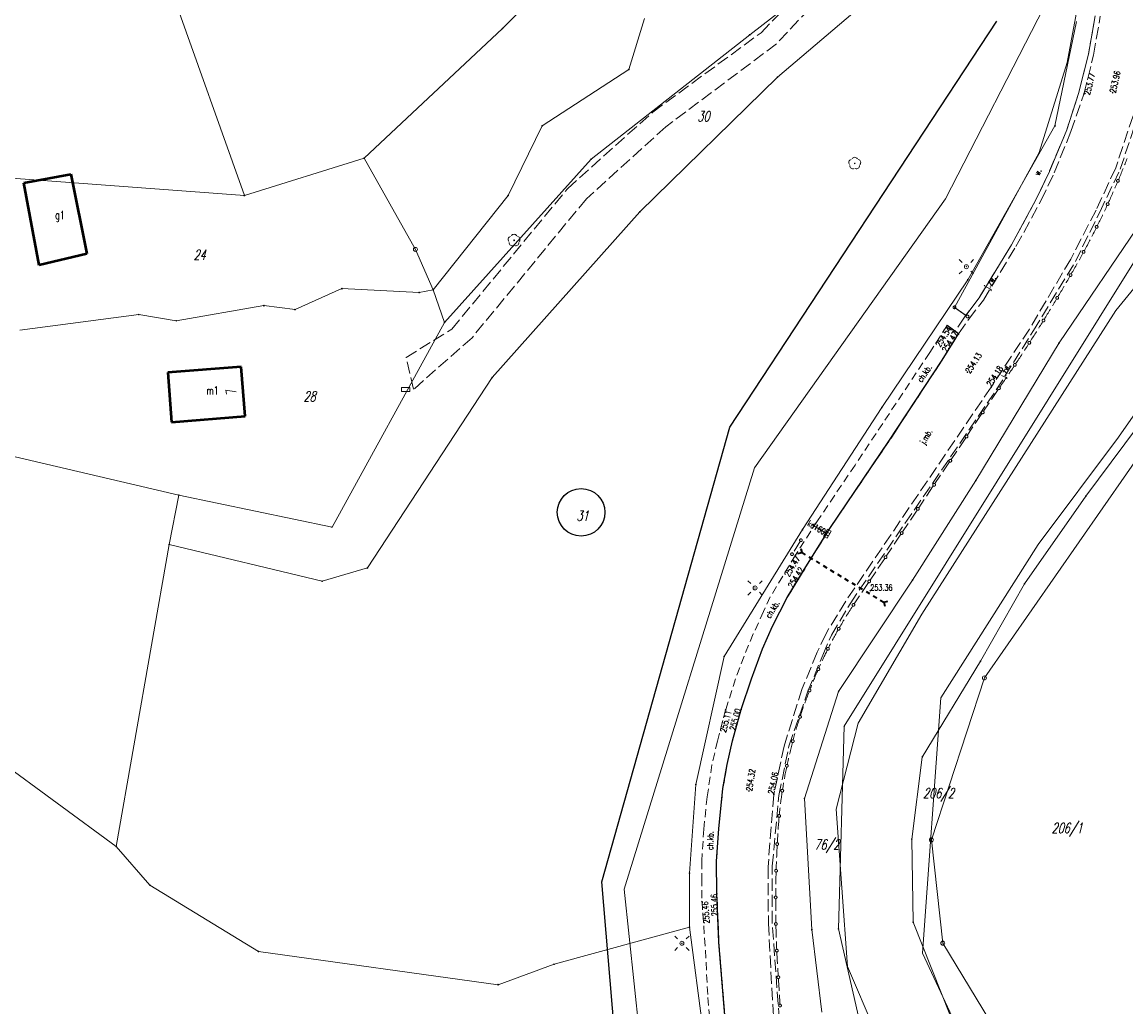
# Model space of a CAD drawing. Header units: metres. Extents: x 8389512 to 8390482, y 5507926 to 5510333.
# Tile 35 of 49: x 8389998 to 8390134, y 5509356 to 5509477. Entities that reach past the tile are written whole.
import ezdxf
from ezdxf.enums import TextEntityAlignment as Align

# ---------------------------------------------------------------- set-up
doc = ezdxf.new("R2010")
doc.units = ezdxf.units.M
doc.header["$MEASUREMENT"] = 0
for name, pattern in [('1', [0]), ('2_OTKC', [1.5, 1, -0.5]), ('2_OTKJ', [2, 1.5, -0.5]), ('2_OTKK', [0]), ('2_OTKR', [0]), ('2_OTWP', [0]), ('3_EGBB03', [0]), ('3_EGBU_A', [0]), ('4_SUKP', [0])]:
    doc.linetypes.add(name, pattern=pattern)
doc.layers.get('0').update_dxf_attribs({"color": 252, "linetype": 'CONTINUOUS', "lineweight": 100})
for name, color, linetype, lineweight in [('Dzialki', 252, '1', 18), ('EADTD_T_0', 252, 'CONTINUOUS', 25), ('EGBB_E_T_0', 252, 'CONTINUOUS', 20), ('EGBB_L_0', 252, '3_EGBU_A', 50), ('Numery_dzialek', 252, 'CONTINUOUS', 13), ('OTK_E_T_0', 252, 'CONTINUOUS', 0), ('OTK_E_T_1', 252, 'CONTINUOUS', 0), ('OTK_E_T_4', 252, 'CONTINUOUS', 0), ('OTK_L_0', 252, '2_OTKJ', 18), ('OTK_L_1', 252, '2_OTKK', 25), ('OTK_L_11', 252, 'CONTINUOUS', 18), ('OTK_L_2', 252, '2_OTKC', 18), ('OTK_L_5', 252, 'CONTINUOUS', 18), ('OTK_L_8', 252, 'CONTINUOUS', 35), ('OTR_T_0', 252, 'CONTINUOUS', 18), ('OTW_L_0', 252, '2_OTWP', 18), ('OTZ_T_0', 252, 'CONTINUOUS', 18), ('Oz działek', 3, 'CONTINUOUS', 25), ('P_SUE_T_4', 252, 'CONTINUOUS', 18), ('PROJEKTOWANA KANALIZACJA', 1, 'CONTINUOUS', 25), ('PROJEKTOWANA WODA', 220, 'CONTINUOUS', 18), ('Punkty', 252, 'CONTINUOUS', 9), ('SUE_T_3', 252, 'CONTINUOUS', 18), ('SUK_T_1', 252, 'CONTINUOUS', 18)]:
    doc.layers.add(name, color=color, linetype=linetype, lineweight=lineweight)
doc.layers.add('SUKP_E_T_0', color=7, linetype='CONTINUOUS', lineweight=0, true_color=0x803300)
doc.layers.add('SUKP_L_0', color=7, linetype='4_SUKP', lineweight=18, true_color=0x803300)
doc.styles.get("Standard").update_dxf_attribs({"font": 'Simplex.SHX', "width": 0.75})

# ---------------------------------------------------------------- blocks, each defined once
blk = doc.blocks.new('GRO')
at = {"linetype": 'Continuous'}
blk.add_circle((0, 0), 0.045, dxfattribs=at)
blk = doc.blocks.new('GRT')
at = {"linetype": 'Continuous'}
blk.add_circle((0, 0), 0.25, dxfattribs=at)
blk = doc.blocks.new('2_OTRS')
at = {"linetype": 'Continuous'}
blk.add_circle((0, 0), 0.045, dxfattribs=at)
blk = doc.blocks.new('2_OTZL')
at = {"linetype": 'Continuous'}
blk.add_circle((0, 0), 0.045, dxfattribs=at)
for centre, start, end in [((-0.36, 0.12), 102.1445, 221.86), ((0, 0.38), 30.1401, 149.8599), ((0.36, 0.12), 318.14, 77.8555), ((-0.22, -0.3), 174.1482, 293.8542), ((0.22, -0.3), 246.1458, 5.8518)]:
    blk.add_arc(centre, 0.375, start, end, dxfattribs=at)
blk = doc.blocks.new('4_SUES')
at = {"linetype": 'Continuous'}
for p, q in [((0.5, 0.25), (-0.5, 0.25)), ((-0.5, 0.25), (-0.5, -0.25)), ((0.5, -0.25), (0.5, 0.25)), ((-0.5, -0.25), (0.5, -0.25))]:
    blk.add_line(p, q, dxfattribs=at)
blk = doc.blocks.new('4_SUEO_W')
at = {"linetype": 'Continuous'}
for p, q in [((-0.53035, 0.53035), (-0.8839, 0.8839)), ((0.53035, 0.53035), (0.8839, 0.8839)), ((-0.53035, -0.53035), (-0.8839, -0.8839)), ((0.53035, -0.53035), (0.8839, -0.8839))]:
    blk.add_line(p, q, dxfattribs=at)
blk.add_circle((0, 0), 0.025, dxfattribs=at)
blk = doc.blocks.new('4_SUPP')
at = {"linetype": 'Continuous'}
blk.add_circle((0, 0), 0.25, dxfattribs=at)
blk = doc.blocks.new('4_SUKK')
at = {"linetype": 'Continuous'}
for p, q in [((-0.5, -0.25), (-0.5, 0.25)), ((-0.5, 0.25), (0.5, 0.25)), ((-0.175, 0.25), (-0.175, -0.25)), ((0.175, 0.25), (0.175, -0.25)), ((0.5, 0.25), (0.5, -0.25)), ((0.5, -0.25), (-0.5, -0.25))]:
    blk.add_line(p, q, dxfattribs=at)

msp = doc.modelspace()

# ---------------------------------------------------------------- linework, layer by layer
at = {"layer": 'Dzialki'}
for p, q in [((8390082.88, 5509502.11), (8390057.12, 5509476.57)), ((8390014.37, 5509486.51), (8390025.22, 5509455.94)), ((8390087.66, 5509475.78), (8390098.76, 5509484.42)), ((8390104.2, 5509481.72), (8390091.08, 5509470.54)), ((8390074.68, 5509477.82), (8390072.74, 5509471.5)), ((8390057.12, 5509476.57), (8390040.04, 5509460.55)), ((8390128.04, 5509477.43), (8390125.38, 5509464.54)), ((8390068.06, 5509460.43), (8390087.66, 5509475.78)), ((8390072.74, 5509471.5), (8390062.01, 5509464.55)), ((8390091.08, 5509470.54), (8390074.1, 5509453.93)), ((8390062.01, 5509464.55), (8390057.83, 5509455.93)), ((8390125.38, 5509464.54), (8390114.62, 5509445.53)), ((8390040.04, 5509460.55), (8390025.22, 5509455.94)), ((8390046.36, 5509449.27), (8390040.04, 5509460.55)), ((8390049.96, 5509440.24), (8390068.06, 5509460.43)), ((8390025.22, 5509455.94), (8389990.34, 5509458.52)), ((8390116.66, 5509396.31), (8390159.22, 5509457.55)), ((8390057.83, 5509455.93), (8390048.54, 5509444.29)), ((8390074.1, 5509453.93), (8390055.84, 5509433.44)), ((8390136.24, 5509452.95), (8390125.88, 5509437.71)), ((8390099.35, 5509390.34), (8390137.69, 5509451.81)), ((8390048.54, 5509444.29), (8390046.36, 5509449.27)), ((8390114.62, 5509445.53), (8390103.99, 5509429.72)), ((8390037.27, 5509444.42), (8390031.48, 5509441.83)), ((8390046.83, 5509443.94), (8390037.27, 5509444.42)), ((8390048.54, 5509444.29), (8390046.83, 5509443.94)), ((8390049.96, 5509440.24), (8390048.54, 5509444.29)), ((8390027.62, 5509442.32), (8390016.81, 5509440.46)), ((8390031.48, 5509441.83), (8390027.62, 5509442.32)), ((8390012.17, 5509441.21), (8389997.5, 5509439.28)), ((8390016.81, 5509440.46), (8390012.17, 5509441.21)), ((8390036.06, 5509414.96), (8390049.96, 5509440.24)), ((8390125.88, 5509437.71), (8390115.59, 5509420.71)), ((8390141.5, 5509435.33), (8390129.19, 5509418.79)), ((8390055.84, 5509433.44), (8390040.42, 5509409.9)), ((8390103.99, 5509429.72), (8390094.19, 5509414.64)), ((8389992.61, 5509424.65), (8390017.13, 5509418.91)), ((8390115.59, 5509420.71), (8390107.77, 5509408.4)), ((8390015.94, 5509412.8), (8390017.13, 5509418.91)), ((8390017.13, 5509418.91), (8390036.06, 5509414.96)), ((8390129.19, 5509418.79), (8390121.6, 5509407.95)), ((8390094.19, 5509414.64), (8390084.51, 5509398.95)), ((8390009.38, 5509375.5), (8390015.94, 5509412.8)), ((8390034.83, 5509408.26), (8390015.94, 5509412.8)), ((8390040.42, 5509409.9), (8390034.83, 5509408.26)), ((8390107.77, 5509408.4), (8390098.65, 5509394.65)), ((8390121.6, 5509407.95), (8390116.18, 5509398.4)), ((8390084.51, 5509398.95), (8390081, 5509383.13)), ((8390116.18, 5509398.4), (8390108.99, 5509386.54)), ((8390110.11, 5509376.31), (8390116.66, 5509396.31)), ((8390098.65, 5509394.65), (8390094.42, 5509381.43)), ((8390009.38, 5509375.5), (8389987.27, 5509391.7)), ((8390098.62, 5509365.3), (8390099.35, 5509390.34)), ((8390108.99, 5509386.54), (8390107.68, 5509376.39)), ((8390081, 5509383.13), (8390080.22, 5509372.18)), ((8390094.42, 5509381.43), (8390095.33, 5509365.21)), ((8390013.54, 5509370.72), (8390009.38, 5509375.5)), ((8390107.68, 5509376.39), (8390107.86, 5509366.12)), ((8390111.52, 5509363.54), (8390110.11, 5509376.31)), ((8390080.22, 5509372.18), (8390080.23, 5509365.52)), ((8390026.97, 5509362.5), (8390013.54, 5509370.72)), ((8390107.86, 5509366.12), (8390112.47, 5509354.5)), ((8390080.23, 5509365.52), (8390063.49, 5509360.93)), ((8390082.16, 5509350.96), (8390080.23, 5509365.52)), ((8390095.33, 5509365.21), (8390096.57, 5509355)), ((8390101.72, 5509351.74), (8390098.62, 5509365.3)), ((8390154.22, 5509293.08), (8390111.52, 5509363.54)), ((8390056.59, 5509358.41), (8390026.97, 5509362.5)), ((8390063.49, 5509360.93), (8390056.59, 5509358.41))]:
    msp.add_line(p, q, dxfattribs=at)
at = {"layer": 'EGBB_L_0', "linetype": '3_EGBB03'}
for p, q in [((8389997.97, 5509457.48), (8390003.79, 5509458.55)), ((8389999.88, 5509447.34), (8389997.97, 5509457.48)), ((8390003.79, 5509458.55), (8390005.75, 5509448.71)), ((8390005.75, 5509448.71), (8389999.88, 5509447.34)), ((8390024.84, 5509434.74), (8390015.75, 5509434.04)), ((8390025.31, 5509428.68), (8390024.84, 5509434.74)), ((8390015.75, 5509434.04), (8390016.23, 5509427.92)), ((8390016.23, 5509427.92), (8390025.31, 5509428.68))]:
    msp.add_line(p, q, dxfattribs=at)
at = {"layer": 'OTK_L_0', "linetype": '2_OTKJ'}
for p, q in [((8390089.06, 5509476.05), (8390097.1, 5509484.36)), ((8390099.18, 5509483.42), (8390090.96, 5509474.66)), ((8390130.36, 5509478.13), (8390129.51, 5509473.4)), ((8390130.14, 5509473.29), (8390130.98, 5509478.09)), ((8390075.68, 5509466.23), (8390089.06, 5509476.05)), ((8390090.96, 5509474.66), (8390077.28, 5509464.42)), ((8390129.51, 5509473.4), (8390128.3, 5509468.54)), ((8390128.96, 5509468.46), (8390130.14, 5509473.29)), ((8390128.3, 5509468.54), (8390126.84, 5509464.05)), ((8390127.36, 5509463.84), (8390128.96, 5509468.46)), ((8390135.66, 5509467.68), (8390132.88, 5509459.33)), ((8390133.44, 5509459.17), (8390136.24, 5509467.58)), ((8390065.14, 5509456.77), (8390075.68, 5509466.23)), ((8390077.28, 5509464.42), (8390067.5, 5509455.54)), ((8390126.84, 5509464.05), (8390124.69, 5509458.9)), ((8390125.29, 5509458.73), (8390127.36, 5509463.84)), ((8390124.69, 5509458.9), (8390123.06, 5509455.46)), ((8390123.65, 5509455.27), (8390125.29, 5509458.73)), ((8390132.88, 5509459.33), (8390130.45, 5509454.12)), ((8390130.91, 5509453.87), (8390133.44, 5509459.17)), ((8390050.86, 5509439.42), (8390065.14, 5509456.77)), ((8390067.5, 5509455.54), (8390053.35, 5509438.35)), ((8390123.06, 5509455.46), (8390120.01, 5509449.84)), ((8390120.56, 5509449.62), (8390123.65, 5509455.27)), ((8390130.45, 5509454.12), (8390127.33, 5509448.08)), ((8390127.91, 5509447.79), (8390130.91, 5509453.87)), ((8390120.01, 5509449.84), (8390116, 5509443.28)), ((8390116.53, 5509443.01), (8390120.56, 5509449.62)), ((8390127.33, 5509448.08), (8390122.23, 5509439.43)), ((8390122.72, 5509439.24), (8390127.91, 5509447.79)), ((8390116, 5509443.28), (8390114.21, 5509440.91)), ((8390114.7, 5509440.62), (8390116.53, 5509443.01)), ((8390114.21, 5509440.91), (8390113, 5509439.15)), ((8390113.46, 5509438.82), (8390114.7, 5509440.62)), ((8390045.2, 5509435.92), (8390050.86, 5509439.42)), ((8390053.35, 5509438.35), (8390046.14, 5509431.98)), ((8390113.46, 5509438.82), (8390111.43, 5509435.58)), ((8390113, 5509439.15), (8390113.46, 5509438.82)), ((8390122.23, 5509439.43), (8390117.49, 5509432.26)), ((8390118.13, 5509431.9), (8390122.72, 5509439.24)), ((8390046.14, 5509431.98), (8390045.2, 5509435.92)), ((8390111.43, 5509435.58), (8390104.87, 5509425.57)), ((8390117.49, 5509432.26), (8390099.54, 5509405.82)), ((8390100.07, 5509405.49), (8390118.13, 5509431.9)), ((8390104.87, 5509425.57), (8390097.55, 5509414.79)), ((8390097.55, 5509414.79), (8390094.41, 5509409.71)), ((8390094.41, 5509409.71), (8390092.3, 5509406.24)), ((8390092.3, 5509406.24), (8390090.47, 5509402.71)), ((8390099.54, 5509405.82), (8390097.1, 5509401.82)), ((8390097.76, 5509401.59), (8390100.07, 5509405.49)), ((8390090.47, 5509402.71), (8390089.23, 5509399.92)), ((8390097.1, 5509401.82), (8390096.01, 5509399.49)), ((8390096.69, 5509399.14), (8390097.76, 5509401.59)), ((8390089.23, 5509399.92), (8390087.88, 5509396.22)), ((8390096.01, 5509399.49), (8390094.14, 5509394.99)), ((8390094.85, 5509394.66), (8390096.69, 5509399.14)), ((8390087.88, 5509396.22), (8390086.6, 5509392.4)), ((8390094.14, 5509394.99), (8390091.91, 5509387.9)), ((8390092.5, 5509387.89), (8390094.85, 5509394.66)), ((8390086.6, 5509392.4), (8390085.54, 5509388.56)), ((8390085.54, 5509388.56), (8390084.87, 5509385.63)), ((8390091.91, 5509387.9), (8390090.64, 5509381.9)), ((8390091.27, 5509381.77), (8390092.5, 5509387.89)), ((8390084.87, 5509385.63), (8390084.35, 5509382.64)), ((8390084.35, 5509382.64), (8390083.83, 5509377.67)), ((8390090.64, 5509381.9), (8390089.93, 5509372.97)), ((8390090.44, 5509373.05), (8390091.27, 5509381.77)), ((8390083.83, 5509377.67), (8390083.56, 5509373.66)), ((8390083.56, 5509373.66), (8390083.61, 5509369.63)), ((8390089.93, 5509372.97), (8390089.97, 5509365.99)), ((8390090.45, 5509366.02), (8390090.44, 5509373.05)), ((8390083.61, 5509369.63), (8390083.85, 5509363.66)), ((8390089.97, 5509365.99), (8390090.72, 5509351.95)), ((8390091.47, 5509352.02), (8390090.45, 5509366.02)), ((8390083.85, 5509363.66), (8390086.82, 5509326.86))]:
    msp.add_line(p, q, dxfattribs=at)
at = {"layer": 'OTK_L_1', "linetype": '2_OTKK'}
for p, q in [((8390113.46, 5509438.82), (8390112.04, 5509439.85)), ((8390111.43, 5509435.58), (8390113.46, 5509438.82)), ((8390104.87, 5509425.57), (8390111.43, 5509435.58)), ((8390097.55, 5509414.79), (8390104.87, 5509425.57)), ((8390094.41, 5509409.71), (8390097.55, 5509414.79)), ((8390092.3, 5509406.24), (8390094.41, 5509409.71)), ((8390090.47, 5509402.71), (8390092.3, 5509406.24)), ((8390089.23, 5509399.92), (8390090.47, 5509402.71)), ((8390087.88, 5509396.22), (8390089.23, 5509399.92)), ((8390086.6, 5509392.4), (8390087.88, 5509396.22)), ((8390085.54, 5509388.56), (8390086.6, 5509392.4)), ((8390084.87, 5509385.63), (8390085.54, 5509388.56)), ((8390084.35, 5509382.64), (8390084.87, 5509385.63)), ((8390083.83, 5509377.67), (8390084.35, 5509382.64)), ((8390083.56, 5509373.66), (8390083.83, 5509377.67)), ((8390083.61, 5509369.63), (8390083.56, 5509373.66)), ((8390083.85, 5509363.66), (8390083.61, 5509369.63)), ((8390086.82, 5509326.86), (8390083.85, 5509363.66))]:
    msp.add_line(p, q, dxfattribs=at)
at = {"layer": 'OTK_L_11', "linetype": '2_OTKJ'}
for p, q in [((8390113.05, 5509442.06), (8390114.5, 5509441.04)), ((8390118.37, 5509431.97), (8390116.56, 5509429.28)), ((8390116.36, 5509428.99), (8390114.55, 5509426.29)), ((8390114.36, 5509426), (8390112.55, 5509423.31)), ((8390112.35, 5509423.02), (8390110.55, 5509420.33)), ((8390110.35, 5509420.04), (8390108.54, 5509417.34)), ((8390108.35, 5509417.05), (8390106.54, 5509414.36)), ((8390106.34, 5509414.07), (8390104.53, 5509411.38)), ((8390093.94, 5509413.25), (8390092.95, 5509411.69)), ((8390104.34, 5509411.09), (8390102.53, 5509408.39)), ((8390102.34, 5509408.1), (8390100.58, 5509405.49))]:
    msp.add_line(p, q, dxfattribs=at)
for centre in [(8390133.16, 5509457.74), (8390131.89, 5509454.87), (8390130.53, 5509452.05), (8390128.92, 5509448.96), (8390128.92, 5509448.96), (8390127.31, 5509446.1), (8390125.66, 5509443.28), (8390112.97, 5509442.11), (8390114.58, 5509440.98), (8390123.96, 5509440.49), (8390122.21, 5509437.73), (8390120.42, 5509435), (8390118.46, 5509432.11), (8390118.46, 5509432.11), (8390116.46, 5509429.13), (8390114.46, 5509426.15), (8390112.45, 5509423.16), (8390110.45, 5509420.18), (8390108.44, 5509417.2), (8390106.44, 5509414.22), (8390093.99, 5509413.33), (8390092.89, 5509411.6), (8390104.44, 5509411.23), (8390102.43, 5509408.25), (8390100.48, 5509405.34), (8390100.48, 5509405.34), (8390098.66, 5509402.39), (8390097.33, 5509399.92), (8390096.14, 5509397.39), (8390095.06, 5509394.77), (8390095.06, 5509394.77), (8390093.88, 5509391.5), (8390092.98, 5509388.5), (8390092.25, 5509385.46), (8390091.69, 5509382.38), (8390091.3, 5509379.26), (8390091.3, 5509379.26), (8390091.06, 5509375.78), (8390090.92, 5509372.49), (8390090.87, 5509369.2), (8390090.9, 5509365.91), (8390091.01, 5509362.62), (8390091.2, 5509359.33), (8390091.2, 5509359.33), (8390091.41, 5509355.83)]:
    msp.add_circle(centre, 0.17, dxfattribs=at)
for centre, radius, start, end in [((8390042.23, 5509496.28), 98.77, 337.1199, 338.7618), ((8390042.23, 5509496.28), 98.77, 335.3012, 336.9432), ((8390042.23, 5509496.28), 98.77, 333.4826, 335.1246), ((8390042.23, 5509496.28), 98.77, 331.4786, 333.306), ((8389955.87, 5509544.71), 197.78, 330.139, 330.9938), ((8389955.87, 5509544.71), 197.78, 329.1923, 330.0471), ((8389955.87, 5509544.71), 197.78, 328.2455, 329.1003), ((8389955.87, 5509544.71), 197.78, 327.2987, 328.1535), ((8389955.87, 5509544.71), 197.78, 326.3519, 327.2067), ((8389955.87, 5509544.71), 197.78, 325.3474, 326.2599), ((8390145.36, 5509375.65), 53.81, 146.7077, 150.0615), ((8390145.36, 5509375.65), 53.81, 150.3512, 153.0437), ((8390145.36, 5509375.65), 53.81, 153.3334, 156.0258), ((8390145.36, 5509375.65), 53.81, 156.3155, 159.008), ((8390148.29, 5509373.66), 57.26, 158.5431, 161.6948), ((8390148.29, 5509373.66), 57.26, 161.9988, 164.8243), ((8390148.29, 5509373.66), 57.26, 165.1283, 167.9539), ((8390148.29, 5509373.66), 57.26, 168.2579, 171.0834), ((8390148.29, 5509373.66), 57.26, 171.3874, 174.213), ((8390221.66, 5509368.64), 130.79, 175.4216, 176.8016), ((8390221.66, 5509368.64), 130.79, 176.9416, 178.2428), ((8390221.66, 5509368.64), 130.79, 178.3828, 179.6841), ((8390221.66, 5509368.64), 130.79, 179.8241, 181.1253), ((8390221.66, 5509368.64), 130.79, 181.2653, 182.5665), ((8390221.66, 5509368.64), 130.79, 182.7065, 184.0078), ((8391006.27, 5509413.5), 916.67, 183.39909, 183.59598)]:
    msp.add_arc(centre, radius, start, end, dxfattribs=at)
at = {"layer": 'OTK_L_2', "linetype": '2_OTKC'}
for p, q in [((8390112.04, 5509439.85), (8390109.9, 5509436.51)), ((8390113.46, 5509438.82), (8390112.04, 5509439.85)), ((8390111.43, 5509435.58), (8390113.46, 5509438.82)), ((8390109.9, 5509436.51), (8390100.68, 5509422.61)), ((8390104.87, 5509425.57), (8390111.43, 5509435.58)), ((8390097.55, 5509414.79), (8390104.87, 5509425.57)), ((8390100.68, 5509422.61), (8390096.02, 5509415.71)), ((8390096.02, 5509415.71), (8390093.3, 5509411.47)), ((8390094.41, 5509409.71), (8390097.55, 5509414.79)), ((8390093.3, 5509411.47), (8390090.21, 5509406.33)), ((8390092.3, 5509406.24), (8390094.41, 5509409.71)), ((8390090.21, 5509406.33), (8390089.35, 5509404.51)), ((8390090.47, 5509402.71), (8390092.3, 5509406.24)), ((8390089.35, 5509404.51), (8390088.1, 5509401.75)), ((8390088.1, 5509401.75), (8390086.96, 5509399)), ((8390089.23, 5509399.92), (8390090.47, 5509402.71)), ((8390086.96, 5509399), (8390085.91, 5509396.21)), ((8390087.88, 5509396.22), (8390089.23, 5509399.92)), ((8390085.91, 5509396.21), (8390084.69, 5509392.37)), ((8390086.6, 5509392.4), (8390087.88, 5509396.22)), ((8390084.69, 5509392.37), (8390083.67, 5509388.52)), ((8390085.54, 5509388.56), (8390086.6, 5509392.4)), ((8390083.67, 5509388.52), (8390083, 5509385.57)), ((8390084.87, 5509385.63), (8390085.54, 5509388.56)), ((8390083, 5509385.57), (8390082.4, 5509381.61)), ((8390084.35, 5509382.64), (8390084.87, 5509385.63)), ((8390083.83, 5509377.67), (8390084.35, 5509382.64)), ((8390082.4, 5509381.61), (8390081.99, 5509377.63)), ((8390081.99, 5509377.63), (8390081.74, 5509373.7)), ((8390083.56, 5509373.66), (8390083.83, 5509377.67)), ((8390081.74, 5509373.7), (8390081.75, 5509371.59)), ((8390083.61, 5509369.63), (8390083.56, 5509373.66)), ((8390081.75, 5509371.59), (8390081.77, 5509368.67)), ((8390081.77, 5509368.67), (8390082.19, 5509362.68)), ((8390083.85, 5509363.66), (8390083.61, 5509369.63)), ((8390086.82, 5509326.86), (8390083.85, 5509363.66)), ((8390082.19, 5509362.68), (8390082.49, 5509356.82)), ((8390082.49, 5509356.82), (8390083.62, 5509344.65))]:
    msp.add_line(p, q, dxfattribs=at)
at = {"layer": 'OTK_L_5', "linetype": '2_OTKR'}
for p, q in [((8390128.65, 5509481.75), (8390126.9, 5509472.35)), ((8390129.51, 5509473.4), (8390130.36, 5509478.13)), ((8390126.9, 5509472.35), (8390123.41, 5509461.25)), ((8390128.3, 5509468.54), (8390129.51, 5509473.4)), ((8390126.84, 5509464.05), (8390128.3, 5509468.54)), ((8390124.69, 5509458.9), (8390126.84, 5509464.05)), ((8390123.41, 5509461.25), (8390112.97, 5509442.11)), ((8390123.06, 5509455.46), (8390124.69, 5509458.9)), ((8390120.01, 5509449.84), (8390123.06, 5509455.46)), ((8390116, 5509443.28), (8390120.01, 5509449.84)), ((8390114.38, 5509441.12), (8390116, 5509443.28)), ((8390112.97, 5509442.11), (8390114.38, 5509441.12))]:
    msp.add_line(p, q, dxfattribs=at)
at = {"layer": 'OTK_L_8', "linetype": '2_OTKJ'}
for p, q in [((8390093.61, 5509411.68), (8390094.09, 5509411.8)), ((8390093.97, 5509412.28), (8390094.09, 5509411.8)), ((8390094.09, 5509411.8), (8390094.53, 5509411.53)), ((8390094.97, 5509411.26), (8390095.41, 5509411)), ((8390095.86, 5509410.73), (8390096.3, 5509410.46)), ((8390096.74, 5509410.2), (8390097.18, 5509409.93)), ((8390097.62, 5509409.66), (8390098.06, 5509409.4)), ((8390098.51, 5509409.13), (8390098.95, 5509408.86)), ((8390099.39, 5509408.6), (8390099.83, 5509408.33)), ((8390100.27, 5509408.07), (8390100.71, 5509407.8)), ((8390101.15, 5509407.53), (8390101.6, 5509407.27)), ((8390102.04, 5509407), (8390102.48, 5509406.73)), ((8390102.92, 5509406.47), (8390103.36, 5509406.2)), ((8390103.8, 5509405.93), (8390104.23, 5509405.68)), ((8390104.23, 5509405.68), (8390104.71, 5509405.79)), ((8390104.23, 5509405.68), (8390104.35, 5509405.19))]:
    msp.add_line(p, q, dxfattribs=at)
at = {"layer": 'OTW_L_0', "linetype": '2_OTWP'}
for p, q in [((8390132.91, 5509441.7), (8390161.75, 5509477.34)), ((8390152.55, 5509453.99), (8390133.23, 5509426.06)), ((8390132.91, 5509441.7), (8390108.93, 5509404.19)), ((8390133.23, 5509426.06), (8390123.3, 5509412.79)), ((8390123.3, 5509412.79), (8390111.27, 5509393.85)), ((8390108.93, 5509404.19), (8390101.07, 5509390.74)), ((8390111.27, 5509393.85), (8390109.01, 5509362.3)), ((8390101.07, 5509390.74), (8390098.35, 5509380.08)), ((8390098.35, 5509380.08), (8390099.75, 5509360.66)), ((8390109.01, 5509362.3), (8390118.3, 5509342.39)), ((8390099.75, 5509360.66), (8390106.5, 5509344.82))]:
    msp.add_line(p, q, dxfattribs=at)
at = {"layer": 'Oz działek', "linetype": 'Continuous'}
msp.add_circle((8390066.83, 5509416.78), 2.94, dxfattribs=at)
at = {"layer": 'PROJEKTOWANA KANALIZACJA', "linetype": 'Continuous'}
for p, q in [((8390085.19, 5509427.29), (8390118.2, 5509477.46)), ((8390069.38, 5509371.12), (8390085.19, 5509427.29)), ((8390072.18, 5509338.6), (8390069.38, 5509371.12))]:
    msp.add_line(p, q, dxfattribs=at)
at = {"layer": 'PROJEKTOWANA WODA', "linetype": 'Continuous'}
for p, q in [((8390111.84, 5509455.54), (8390124.01, 5509479.18)), ((8390088.25, 5509422.27), (8390111.84, 5509455.54)), ((8390072.16, 5509370.2), (8390088.25, 5509422.27)), ((8390074.88, 5509344.49), (8390072.16, 5509370.2))]:
    msp.add_line(p, q, dxfattribs=at)
at = {"layer": 'SUKP_L_0', "linetype": '4_SUKP'}
msp.add_line((8390097.25, 5509414.13), (8390095.37, 5509415.24), dxfattribs=at)

# ---------------------------------------------------------------- block references
at = {"layer": 'OTR_T_0'}
for p in [(8390128.96, 5509468.46), (8390132.5, 5509468.64), (8390112.04, 5509439.85), (8390113.46, 5509438.82), (8390114.56, 5509434.09), (8390117.49, 5509432.26), (8390093.3, 5509411.47), (8390094.41, 5509409.71), (8390102.57, 5509407.1), (8390084.69, 5509392.37), (8390086.6, 5509392.4), (8390087.58, 5509382.34), (8390090.64, 5509381.9), (8390081.77, 5509368.67), (8390083.61, 5509369.63)]:
    msp.add_blockref('2_OTRS', p, dxfattribs=at)
at = {"layer": 'OTZ_T_0'}
for p in [(8390100.64, 5509459.9), (8390058.55, 5509450.39)]:
    msp.add_blockref('2_OTZL', p, dxfattribs=at)
at = {"layer": 'P_SUE_T_4'}
msp.add_blockref('4_SUES', (8390045.15, 5509431.96), dxfattribs=at)
at = {"layer": 'Punkty'}
for name, p in [('GRO', (8390057.12, 5509476.57)), ('GRO', (8390087.66, 5509475.78)), ('GRO', (8390072.74, 5509471.5)), ('GRO', (8390091.08, 5509470.54)), ('GRO', (8390062.01, 5509464.55)), ('GRO', (8390125.38, 5509464.54)), ('GRO', (8390040.04, 5509460.55)), ('GRO', (8390068.06, 5509460.43)), ('GRO', (8390025.22, 5509455.94)), ('GRO', (8390057.83, 5509455.93)), ('GRO', (8390074.1, 5509453.93)), ('GRT', (8390046.36, 5509449.27)), ('GRO', (8390114.62, 5509445.53)), ('GRO', (8390037.27, 5509444.42)), ('GRO', (8390046.83, 5509443.94)), ('GRO', (8390048.54, 5509444.29)), ('GRO', (8390027.62, 5509442.32)), ('GRO', (8390012.17, 5509441.21)), ('GRO', (8390031.48, 5509441.83)), ('GRO', (8390016.81, 5509440.46)), ('GRO', (8390049.96, 5509440.24)), ('GRO', (8390125.88, 5509437.71)), ('GRO', (8390055.84, 5509433.44)), ('GRO', (8390103.99, 5509429.72)), ('GRO', (8390115.59, 5509420.71)), ('GRO', (8390017.13, 5509418.91)), ('GRO', (8390129.19, 5509418.79)), ('GRO', (8390036.06, 5509414.96)), ('GRO', (8390094.19, 5509414.64)), ('GRO', (8390015.94, 5509412.8)), ('GRO', (8390040.42, 5509409.9)), ('GRO', (8390034.83, 5509408.26)), ('GRO', (8390107.77, 5509408.4)), ('GRO', (8390121.6, 5509407.95)), ('GRO', (8390084.51, 5509398.95)), ('GRO', (8390116.18, 5509398.4)), ('GRT', (8390116.66, 5509396.31)), ('GRO', (8390098.65, 5509394.65)), ('GRO', (8390099.35, 5509390.34)), ('GRO', (8390108.99, 5509386.54)), ('GRO', (8390081, 5509383.13)), ('GRO', (8390094.42, 5509381.43)), ('GRO', (8390009.38, 5509375.5)), ('GRO', (8390107.68, 5509376.39)), ('GRT', (8390110.11, 5509376.31)), ('GRO', (8390080.22, 5509372.18)), ('GRO', (8390013.54, 5509370.72)), ('GRO', (8390107.86, 5509366.12)), ('GRO', (8390080.23, 5509365.52)), ('GRO', (8390095.33, 5509365.21)), ('GRO', (8390098.62, 5509365.3)), ('GRT', (8390111.52, 5509363.54)), ('GRO', (8390026.97, 5509362.5)), ('GRO', (8390063.49, 5509360.93)), ('GRO', (8390056.59, 5509358.41))]:
    msp.add_blockref(name, p, dxfattribs=at)
at = {"layer": 'SUE_T_3'}
for name, p in [('4_SUEO_W', (8390114.44, 5509447.13)), ('4_SUPP', (8390114.44, 5509447.13)), ('4_SUEO_W', (8390088.33, 5509407.44)), ('4_SUPP', (8390088.33, 5509407.44)), ('4_SUEO_W', (8390079.28, 5509363.53)), ('4_SUPP', (8390079.28, 5509363.53))]:
    msp.add_blockref(name, p, dxfattribs=at)
at = {"layer": 'SUK_T_1', "rotation": 59.99049768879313}
msp.add_blockref('4_SUKK', (8390097.25, 5509414.13), dxfattribs=at)

# ---------------------------------------------------------------- texts
at = {"layer": 'EADTD_T_0', "width": 0.7}
msp.add_text('7', height=1.25, rotation=97.59, dxfattribs=at).set_placement((8390024.2, 5509431.8), align=Align.CENTER)
at = {"layer": 'EGBB_E_T_0', "width": 0.7}
for s, p in [('g1', (8390001.85, 5509453.02)), ('m1', (8390020.53, 5509431.34))]:
    msp.add_text(s, height=1, dxfattribs=at).set_placement(p)
at = {"layer": 'Numery_dzialek', "oblique": 15, "width": 0.7}
for s, p in [('30', (8390081.19, 5509466.34)), ('24', (8390018.94, 5509449.23)), ('28', (8390032.53, 5509431.73)), ('31', (8390066.25, 5509416.97)), ('206/2', (8390109.08, 5509382.7)), ('206/1', (8390124.96, 5509378.4)), ('76/2', (8390095.65, 5509376.36))]:
    msp.add_text(s, height=1.25, dxfattribs=at).set_placement(p, align=Align.TOP_LEFT)
at = {"layer": 'OTK_E_T_0', "lineweight": 9, "width": 0.7}
for s, rotation, p in [('j.zw.', 58.9368, (8390117.45, 5509445.15)), ('j.zw.', 65.4951, (8390119.29, 5509434.26)), ('j.mb.', 58.7531, (8390109.55, 5509426.07))]:
    msp.add_text(s, height=0.75, rotation=rotation, dxfattribs=at).set_placement(p, align=Align.MIDDLE)
at = {"layer": 'OTK_E_T_1', "lineweight": 9, "width": 0.7}
for rotation, p in [(55.823, (8390109.26, 5509433.94)), (58.1068, (8390090.47, 5509404.78)), (88.5458, (8390082.79, 5509376.22))]:
    msp.add_text('ch.kb.', height=0.75, rotation=rotation, dxfattribs=at).set_placement(p, align=Align.MIDDLE)
at = {"layer": 'OTK_E_T_4', "lineweight": 9, "width": 0.7}
msp.add_text('w.', height=0.75, rotation=65.4417, dxfattribs=at).set_placement((8390123.26, 5509458.83), align=Align.MIDDLE)
at = {"layer": 'OTR_T_0', "lineweight": 9, "width": 0.7}
msp.add_text('253.77', height=0.75, rotation=76.2712, dxfattribs=at).set_placement((8390128.96, 5509468.46), align=Align.TOP_LEFT)
for s, rotation, p in [('253.96', 77.1333, (8390132.5, 5509468.64)), ('254.13', 56.38, (8390114.56, 5509434.09)), ('254.32', 81.383, (8390087.58, 5509382.34))]:
    msp.add_text(s, height=0.75, rotation=rotation, dxfattribs=at).set_placement(p, align=Align.MIDDLE_LEFT)
for s, rotation, p in [('254.54', 57.3516, (8390112.04, 5509439.85)), ('254.47', 58.9871, (8390093.3, 5509411.47)), ('255.11', 75.1612, (8390084.69, 5509392.37)), ('255.46', 94.0108, (8390081.77, 5509368.67))]:
    msp.add_text(s, height=0.75, rotation=rotation, dxfattribs=at).set_placement(p, align=Align.TOP_RIGHT)
for s, rotation, p in [('254.47', 57.9311, (8390113.46, 5509438.82)), ('254.42', 58.6975, (8390094.41, 5509409.71)), ('255.00', 74.5683, (8390086.6, 5509392.4)), ('255.46', 92.3021, (8390083.61, 5509369.63))]:
    msp.add_text(s, height=0.75, rotation=rotation, dxfattribs=at).set_placement(p, align=Align.RIGHT)
for s, rotation, p in [('254.18', 56.5318, (8390117.49, 5509432.26)), ('254.06', 78.0488, (8390090.64, 5509381.9))]:
    msp.add_text(s, height=0.75, rotation=rotation, dxfattribs=at).set_placement(p)
msp.add_text('253.36', height=0.75, dxfattribs=at).set_placement((8390102.56, 5509407.1))
at = {"layer": 'SUKP_E_T_0', "lineweight": 9, "width": 0.7}
msp.add_text('kd160', height=0.75, rotation=329.3687, dxfattribs=at).set_placement((8390095.93, 5509414.91), align=Align.MIDDLE)

doc.saveas('drawing.dxf')
